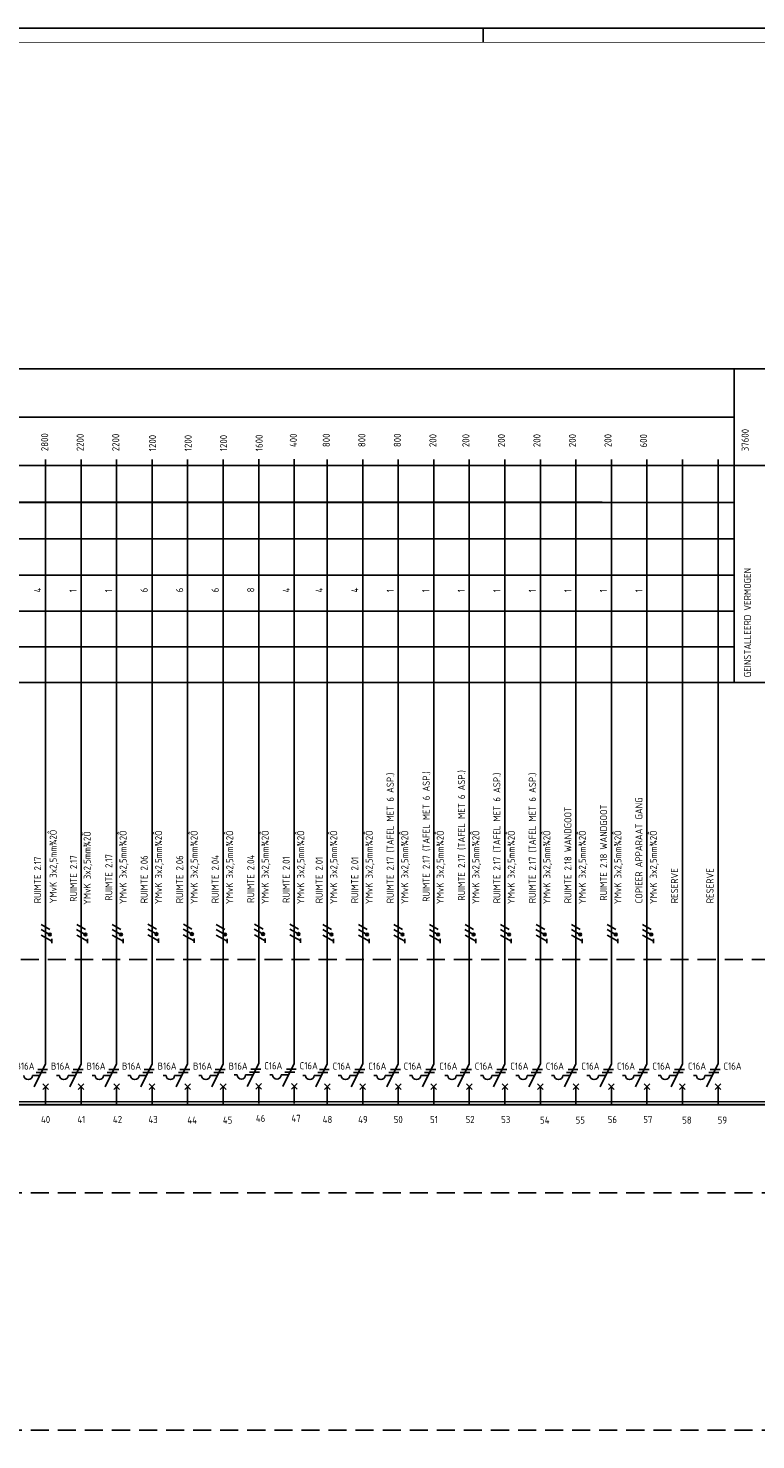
# Model space of a CAD drawing. Header units: millimetres. Extents: x 0 to 1189, y 0 to 841.
# Tile 7 of 8: x 664 to 920, y 345 to 841. Entities that reach past the tile are written whole.
import ezdxf
from ezdxf.enums import TextEntityAlignment as Align

# ---------------------------------------------------------------- set-up
doc = ezdxf.new("R2010")
doc.units = ezdxf.units.MM
doc.linetypes.add('HIDDEN', pattern=[9.525, 6.35, -3.175])
for name, color, linetype in [('1', 7, 'CONTINUOUS'), ('40', 1, 'CONTINUOUS'), ('70', 1, 'CONTINUOUS'), ('71', 2, 'CONTINUOUS'), ('73', 4, 'CONTINUOUS'), ('LIJN018', 210, 'CONTINUOUS'), ('LIJN025', 10, 'CONTINUOUS'), ('LIJN035', 50, 'CONTINUOUS'), ('LIJN050', 90, 'CONTINUOUS'), ('TEKST25', 10, 'CONTINUOUS'), ('TEKST35', 50, 'CONTINUOUS'), ('TEKST50', 90, 'CONTINUOUS')]:
    doc.layers.add(name, color=color, linetype=linetype)
doc.styles.add('5_0', font='iso.shx')
doc.styles.add('ISO', font='ISO.SHX')
doc.styles.add('NEN', font='iso.shx')
doc.styles.add('ROMAND', font='romand')

# ---------------------------------------------------------------- blocks, each defined once
blk = doc.blocks.new('A$C356B2A82')
at = {"layer": '40', "style": 'NEN'}
blk.add_text(' YMvK 3x2,5mm¾2Ô', height=2.5, rotation=90, dxfattribs=at).set_placement((2.82, -1.61))
blk = doc.blocks.new('A$C22A41B93')
at = {"layer": 'LIJN025'}
blk.add_blockref('A$C356B2A82', (0, 0), dxfattribs=at)
blk = doc.blocks.new('A0')
at = {"layer": 'LIJN025'}
blk.add_line((824, 836), (824, 841), dxfattribs=at)
blk.add_lwpolyline([(1189, 841), (1189, 0), (0, 0), (0, 841)], close=True, dxfattribs=at)
at = {"layer": 'LIJN050', "const_width": 0.2}
blk.add_lwpolyline([(1184, 836), (25, 836), (25, 5), (1184, 5)], close=True, dxfattribs=at)
at = {"layer": 'TEKST25', "style": 'ROMAND', "width": 2.899115}
blk.add_attdef('STATUS', text='', height=2.5, dxfattribs=at).set_placement((1143, 71.5), (1182, 71.5), align=Align.FIT)
at = {"layer": 'TEKST25', "style": 'ISO'}
for tag, p in [('E', (1144.25, 66)), ('NAAM-E', (1155.75, 66)), ('DATUM-E', (1174, 66)), ('D', (1144.25, 61)), ('NAAM-D', (1155.75, 61)), ('DATUM-D', (1174, 61)), ('C', (1144.25, 56)), ('NAAM-C', (1155.75, 56)), ('DATUM-C', (1174, 56)), ('B', (1144.25, 51)), ('NAAM-B', (1155.75, 51)), ('DATUM-B', (1174, 51)), ('A', (1144.25, 46)), ('NAAM-A', (1155.75, 46)), ('DATUM-A', (1174, 46))]:
    blk.add_attdef(tag, text='', height=2.5, dxfattribs=at).set_placement(p, align=Align.CENTER)
for tag, p in [('DATUM', (1021.75, 36.25)), ('SCHAAL', (1057, 36.25)), ('GETEKEND', (1087.25, 36.25)), ('GECONTOL.', (1122, 36.25)), ('FORMAAT', (1152.25, 28.25))]:
    blk.add_attdef(tag, p, '', height=2.5, dxfattribs=at)
at = {"layer": 'TEKST35', "style": 'ISO'}
for tag, p in [('PROJECT', (1023.5, 72.5)), ('PLAATS', (1023.5, 63.5)), ('INSTALLATIE-REGEL1', (1023.5, 52.5)), ('INSTALLATIE-REGEL2', (1023.5, 43.5))]:
    blk.add_attdef(tag, p, '', height=4, dxfattribs=at)
blk.add_attdef('PROJ.NR.', text='', height=4, dxfattribs=at).set_placement((1170, 23), align=Align.CENTER)
at = {"layer": 'TEKST50', "style": 'ISO'}
blk.add_attdef('FILE-NAAM', text='', height=5, dxfattribs=at).set_placement((1162.5, 7.5), align=Align.CENTER)

msp = doc.modelspace()

# ---------------------------------------------------------------- linework, layer by layer
at = {"layer": '1', "color": 1}
for p, q in [((671.43, 522.32), (668.44, 524.04)), ((672.26, 519.88), (668.47, 522.07)), ((671.51, 524.04), (668.48, 525.79)), ((683.93, 522.32), (680.94, 524.04)), ((684.76, 519.88), (680.97, 522.07)), ((684.01, 524.04), (680.98, 525.79)), ((696.43, 522.32), (693.44, 524.04)), ((697.26, 519.88), (693.47, 522.07)), ((696.51, 524.04), (693.48, 525.79)), ((708.93, 522.45), (705.94, 524.18)), ((709.76, 520.02), (705.97, 522.2)), ((709.01, 524.18), (705.98, 525.93)), ((721.43, 522.45), (718.44, 524.18)), ((722.26, 520.02), (718.47, 522.2)), ((721.51, 524.18), (718.48, 525.93)), ((733.03, 522.32), (730.05, 524.04)), ((733.11, 524.04), (730.08, 525.79)), ((733.86, 519.88), (730.08, 522.07)), ((746.43, 522.45), (743.44, 524.18)), ((747.26, 520.02), (743.47, 522.2)), ((746.51, 524.18), (743.48, 525.93)), ((758.93, 522.45), (755.94, 524.18)), ((759.76, 520.02), (755.97, 522.2)), ((759.01, 524.18), (755.98, 525.93)), ((770.53, 522.32), (767.55, 524.04)), ((770.61, 524.04), (767.58, 525.79)), ((771.36, 519.88), (767.58, 522.07)), ((783.03, 522.32), (780.05, 524.04)), ((783.11, 524.04), (780.08, 525.79)), ((783.86, 519.88), (780.08, 522.07)), ((795.53, 522.32), (792.55, 524.04)), ((795.61, 524.04), (792.58, 525.79)), ((796.36, 519.88), (792.58, 522.07)), ((808.03, 522.32), (805.05, 524.04)), ((808.11, 524.04), (805.08, 525.79)), ((808.86, 519.88), (805.08, 522.07)), ((820.53, 522.32), (817.55, 524.04)), ((820.61, 524.04), (817.58, 525.79)), ((821.36, 519.88), (817.58, 522.07)), ((833.03, 522.32), (830.05, 524.04)), ((833.11, 524.04), (830.08, 525.79)), ((833.86, 519.88), (830.08, 522.07)), ((845.53, 522.32), (842.55, 524.04)), ((845.61, 524.04), (842.58, 525.79)), ((846.36, 519.88), (842.58, 522.07)), ((858.03, 522.32), (855.05, 524.04)), ((858.11, 524.04), (855.08, 525.79)), ((858.86, 519.88), (855.08, 522.07)), ((870.53, 522.32), (867.55, 524.04)), ((870.61, 524.04), (867.58, 525.79)), ((871.36, 519.88), (867.58, 522.07)), ((883.03, 522.32), (880.05, 524.04)), ((883.11, 524.04), (880.08, 525.79)), ((883.86, 519.88), (880.08, 522.07))]:
    msp.add_line(p, q, dxfattribs=at)
at = {"layer": '1', "color": 2}
for p, q in [((665.98, 468.73), (669.99, 476.76)), ((678.48, 468.73), (682.49, 476.76)), ((690.98, 468.73), (694.99, 476.76)), ((703.48, 468.73), (707.49, 476.76)), ((715.98, 468.73), (719.99, 476.76)), ((728.48, 468.73), (732.49, 476.76)), ((740.98, 468.86), (744.99, 476.9)), ((753.48, 468.86), (757.49, 476.9)), ((765.08, 468.73), (769.1, 476.76)), ((777.58, 468.73), (781.6, 476.76)), ((790.08, 468.73), (794.1, 476.76)), ((802.58, 468.73), (806.6, 476.76)), ((815.08, 468.73), (819.1, 476.76)), ((827.58, 468.73), (831.6, 476.76)), ((840.08, 468.73), (844.1, 476.76)), ((852.58, 468.73), (856.6, 476.76)), ((865.08, 468.73), (869.1, 476.76)), ((877.58, 468.73), (881.6, 476.76)), ((890.08, 468.73), (894.1, 476.76)), ((902.58, 468.73), (906.6, 476.76)), ((665.4, 472.73), (667.98, 472.73)), ((673.9, 472.73), (674.9, 472.73)), ((677.9, 472.73), (680.48, 472.73)), ((686.4, 472.73), (687.4, 472.73)), ((690.4, 472.73), (692.98, 472.73)), ((698.9, 472.73), (699.9, 472.73)), ((702.9, 472.73), (705.48, 472.73)), ((711.4, 472.73), (712.4, 472.73)), ((715.4, 472.73), (717.98, 472.73)), ((723.9, 472.73), (724.9, 472.73)), ((727.9, 472.73), (730.48, 472.73)), ((736.4, 472.86), (737.4, 472.86)), ((740.4, 472.86), (742.98, 472.86)), ((748.9, 472.86), (749.9, 472.86)), ((752.9, 472.86), (755.48, 472.86)), ((760.5, 472.73), (761.5, 472.73)), ((764.5, 472.73), (767.08, 472.73)), ((773, 472.73), (774, 472.73)), ((777, 472.73), (779.58, 472.73)), ((785.5, 472.73), (786.5, 472.73)), ((789.5, 472.73), (792.08, 472.73)), ((798, 472.73), (799, 472.73)), ((802, 472.73), (804.58, 472.73)), ((810.5, 472.73), (811.5, 472.73)), ((814.5, 472.73), (817.08, 472.73)), ((823, 472.73), (824, 472.73)), ((827, 472.73), (829.58, 472.73)), ((835.5, 472.73), (836.5, 472.73)), ((839.5, 472.73), (842.08, 472.73)), ((848, 472.73), (849, 472.73)), ((852, 472.73), (854.58, 472.73)), ((860.5, 472.73), (861.5, 472.73)), ((864.5, 472.73), (867.08, 472.73)), ((873, 472.73), (874, 472.73)), ((877, 472.73), (879.58, 472.73)), ((885.5, 472.73), (886.5, 472.73)), ((889.5, 472.73), (892.08, 472.73)), ((898, 472.73), (899, 472.73)), ((902, 472.73), (904.58, 472.73))]:
    msp.add_line(p, q, dxfattribs=at)
at = {"layer": '1', "color": 1}
for centre in [(671.51, 522.29), (684.01, 522.29), (696.51, 522.29), (709.01, 522.43), (721.51, 522.43), (733.11, 522.29), (746.51, 522.43), (759.01, 522.43), (770.61, 522.29), (783.11, 522.29), (795.61, 522.29), (808.11, 522.29), (820.61, 522.29), (833.11, 522.29), (845.61, 522.29), (858.11, 522.29), (870.61, 522.29), (883.11, 522.29)]:
    msp.add_circle(centre, 0.5, dxfattribs=at)
at = {"layer": '1', "color": 2}
for centre in [(663.9, 472.73), (676.4, 472.73), (688.9, 472.73), (701.4, 472.73), (713.9, 472.73), (726.4, 472.73), (738.9, 472.86), (751.4, 472.86), (763, 472.73), (775.5, 472.73), (788, 472.73), (800.5, 472.73), (813, 472.73), (825.5, 472.73), (838, 472.73), (850.5, 472.73), (863, 472.73), (875.5, 472.73), (888, 472.73), (900.5, 472.73)]:
    msp.add_arc(centre, 1.5, 180, 0, dxfattribs=at)
at = {"layer": '70'}
for p, q in [((672.25, 519.17), (672.25, 520.72)), ((684.75, 519.17), (684.75, 520.72)), ((697.25, 519.17), (697.25, 520.72)), ((709.75, 519.3), (709.75, 520.86)), ((722.25, 519.3), (722.25, 520.86)), ((733.85, 519.17), (733.85, 520.72)), ((747.25, 519.3), (747.25, 520.86)), ((759.75, 519.3), (759.75, 520.86)), ((771.35, 519.17), (771.35, 520.72)), ((783.85, 519.17), (783.85, 520.72)), ((796.35, 519.17), (796.35, 520.72)), ((808.85, 519.17), (808.85, 520.72)), ((821.35, 519.17), (821.35, 520.72)), ((833.85, 519.17), (833.85, 520.72)), ((846.35, 519.17), (846.35, 520.72)), ((858.85, 519.17), (858.85, 520.72)), ((871.35, 519.17), (871.35, 520.72)), ((883.85, 519.17), (883.85, 520.72)), ((666.73, 473.73), (670.23, 473.73)), ((667.23, 474.73), (670.73, 474.73)), ((679.23, 473.73), (682.73, 473.73)), ((679.73, 474.73), (683.23, 474.73)), ((691.73, 473.73), (695.23, 473.73)), ((692.23, 474.73), (695.73, 474.73)), ((704.23, 473.73), (707.73, 473.73)), ((704.73, 474.73), (708.23, 474.73)), ((716.73, 473.73), (720.23, 473.73)), ((717.23, 474.73), (720.73, 474.73)), ((729.23, 473.73), (732.73, 473.73)), ((729.73, 474.73), (733.23, 474.73)), ((741.73, 473.86), (745.23, 473.86)), ((742.23, 474.86), (745.73, 474.86)), ((754.23, 473.86), (757.73, 473.86)), ((754.73, 474.86), (758.23, 474.86)), ((765.83, 473.73), (769.33, 473.73)), ((766.33, 474.73), (769.83, 474.73)), ((778.33, 473.73), (781.83, 473.73)), ((778.83, 474.73), (782.33, 474.73)), ((790.83, 473.73), (794.33, 473.73)), ((791.33, 474.73), (794.83, 474.73)), ((803.33, 473.73), (806.83, 473.73)), ((803.83, 474.73), (807.33, 474.73)), ((815.83, 473.73), (819.33, 473.73)), ((816.33, 474.73), (819.83, 474.73)), ((828.33, 473.73), (831.83, 473.73)), ((828.83, 474.73), (832.33, 474.73)), ((840.83, 473.73), (844.33, 473.73)), ((841.33, 474.73), (844.83, 474.73)), ((853.33, 473.73), (856.83, 473.73)), ((853.83, 474.73), (857.33, 474.73)), ((865.83, 473.73), (869.33, 473.73)), ((866.33, 474.73), (869.83, 474.73)), ((878.33, 473.73), (881.83, 473.73)), ((878.83, 474.73), (882.33, 474.73)), ((890.83, 473.73), (894.33, 473.73)), ((891.33, 474.73), (894.83, 474.73)), ((903.33, 473.73), (906.83, 473.73)), ((903.83, 474.73), (907.33, 474.73))]:
    msp.add_line(p, q, dxfattribs=at)
at = {"layer": '70', "const_width": 0.5}
for points in [[(733.11, 522.54, 1), (733.11, 522.04, 1)], [(770.61, 522.54, 1), (770.61, 522.04, 1)]]:
    msp.add_lwpolyline(points, format="xyb", close=True, dxfattribs=at)
at = {"layer": '70'}
for centre, start, end in [((671.51, 522.29), 90, 270), ((671.51, 522.29), 270, 90), ((684.01, 522.29), 90, 270), ((684.01, 522.29), 270, 90), ((696.51, 522.29), 90, 270), ((696.51, 522.29), 270, 90), ((709.01, 522.43), 90, 270), ((709.01, 522.43), 270, 90), ((721.51, 522.43), 90, 270), ((721.51, 522.43), 270, 90), ((746.51, 522.43), 90, 270), ((746.51, 522.43), 270, 90), ((759.01, 522.43), 90, 270), ((759.01, 522.43), 270, 90), ((783.11, 522.29), 90, 270), ((783.11, 522.29), 270, 90), ((795.61, 522.29), 90, 270), ((795.61, 522.29), 270, 90), ((808.11, 522.29), 90, 270), ((808.11, 522.29), 270, 90), ((820.61, 522.29), 90, 270), ((820.61, 522.29), 270, 90), ((833.11, 522.29), 90, 270), ((833.11, 522.29), 270, 90), ((845.61, 522.29), 90, 270), ((845.61, 522.29), 270, 90), ((858.11, 522.29), 90, 270), ((858.11, 522.29), 270, 90), ((870.61, 522.29), 90, 270), ((870.61, 522.29), 270, 90), ((883.11, 522.29), 90, 270), ((883.11, 522.29), 270, 90)]:
    msp.add_arc(centre, 0.25, start, end, dxfattribs=at)
at = {"layer": '71'}
for p, q in [((670.99, 467.73), (668.99, 469.73)), ((668.99, 467.73), (670.99, 469.73)), ((683.49, 467.73), (681.49, 469.73)), ((681.49, 467.73), (683.49, 469.73)), ((695.99, 467.73), (693.99, 469.73)), ((693.99, 467.73), (695.99, 469.73)), ((706.49, 467.73), (708.49, 469.73)), ((708.49, 467.73), (706.49, 469.73)), ((718.99, 467.73), (720.99, 469.73)), ((720.99, 467.73), (718.99, 469.73)), ((731.49, 467.73), (733.49, 469.73)), ((733.49, 467.73), (731.49, 469.73)), ((743.99, 467.86), (745.99, 469.86)), ((745.99, 467.86), (743.99, 469.86)), ((756.49, 467.86), (758.49, 469.86)), ((758.49, 467.86), (756.49, 469.86)), ((770.1, 467.73), (768.1, 469.73)), ((768.1, 467.73), (770.1, 469.73)), ((782.6, 467.73), (780.6, 469.73)), ((780.6, 467.73), (782.6, 469.73)), ((795.1, 467.73), (793.1, 469.73)), ((793.1, 467.73), (795.1, 469.73)), ((807.6, 467.73), (805.6, 469.73)), ((805.6, 467.73), (807.6, 469.73)), ((820.1, 467.73), (818.1, 469.73)), ((818.1, 467.73), (820.1, 469.73)), ((830.6, 467.73), (832.6, 469.73)), ((832.6, 467.73), (830.6, 469.73)), ((843.1, 467.73), (845.1, 469.73)), ((845.1, 467.73), (843.1, 469.73)), ((855.6, 467.73), (857.6, 469.73)), ((857.6, 467.73), (855.6, 469.73)), ((870.1, 467.73), (868.1, 469.73)), ((868.1, 467.73), (870.1, 469.73)), ((880.6, 467.73), (882.6, 469.73)), ((882.6, 467.73), (880.6, 469.73)), ((893.1, 467.73), (895.1, 469.73)), ((895.1, 467.73), (893.1, 469.73)), ((905.6, 467.73), (907.6, 469.73)), ((907.6, 467.73), (905.6, 469.73))]:
    msp.add_line(p, q, dxfattribs=at)
at = {"layer": '73'}
for p, q in [((385.56, 463.28), (1021.69, 463.55)), ((385.56, 462.28), (1021.69, 462.4))]:
    msp.add_line(p, q, dxfattribs=at)
msp.add_solid([(1021.69, 462.25), (1021.69, 463.55), (385.56, 462.28), (385.56, 463.28)], dxfattribs=at)
at = {"layer": 'LIJN018', "color": 9, "linetype": 'Continuous'}
for p, q in [((409.39, 721.23), (865.89, 721.23)), ((455.83, 721.2), (912.33, 721.2)), ((409.39, 704.23), (865.89, 704.23)), ((455.83, 704.2), (912.33, 704.2)), ((409.39, 687.26), (865.89, 687.26)), ((455.83, 687.23), (912.33, 687.23)), ((409.39, 674.26), (865.89, 674.26)), ((455.83, 674.23), (912.33, 674.23)), ((409.39, 661.48), (865.89, 661.48)), ((455.83, 661.45), (912.33, 661.45)), ((409.39, 648.68), (865.89, 648.68)), ((455.83, 648.65), (912.33, 648.65)), ((409.39, 635.98), (865.89, 635.98)), ((455.83, 635.95), (912.33, 635.95)), ((409.39, 623.48), (865.89, 623.48)), ((455.83, 623.45), (912.33, 623.45)), ((409.39, 610.88), (865.89, 610.88)), ((455.83, 610.85), (912.33, 610.85))]:
    msp.add_line(p, q, dxfattribs=at)
at = {"layer": 'LIJN025', "linetype": 'Continuous'}
for p, q in [((912.33, 610.85), (912.33, 721.26)), ((912.33, 721.26), (931.12, 721.26)), ((912.33, 687.26), (931.12, 687.26))]:
    msp.add_line(p, q, dxfattribs=at)
at = {"layer": 'LIJN025'}
msp.add_line((912.33, 610.85), (931.12, 610.85), dxfattribs=at)
at = {"layer": 'LIJN025', "linetype": 'HIDDEN'}
for p, q in [((146.95, 513.45), (1052.14, 513.45)), ((1052.14, 431.45), (146.95, 431.45)), ((1052.14, 347.9), (146.95, 347.9))]:
    msp.add_line(p, q, dxfattribs=at)
at = {"layer": 'LIJN035'}
for p, q in [((669.99, 476.76), (669.99, 689.31)), ((682.49, 476.76), (682.49, 689.31)), ((694.99, 476.76), (694.99, 689.31)), ((707.49, 476.76), (707.49, 689.31)), ((719.99, 476.76), (719.99, 689.31)), ((732.49, 476.76), (732.49, 689.31)), ((744.99, 476.9), (744.99, 689.44)), ((757.49, 476.9), (757.49, 689.44)), ((769.1, 476.76), (769.1, 689.31)), ((781.6, 476.76), (781.6, 689.31)), ((794.1, 476.76), (794.1, 689.31)), ((806.6, 476.76), (806.6, 689.31)), ((819.1, 476.76), (819.1, 689.31)), ((831.6, 476.76), (831.6, 689.31)), ((844.1, 476.76), (844.1, 689.31)), ((856.6, 476.76), (856.6, 689.31)), ((869.1, 476.76), (869.1, 689.31)), ((881.6, 476.76), (881.6, 689.31)), ((894.1, 476.76), (894.1, 689.31)), ((906.6, 476.76), (906.6, 689.31)), ((669.99, 462.72), (669.99, 468.82)), ((682.49, 462.72), (682.49, 468.82)), ((694.99, 462.72), (694.99, 468.82)), ((707.49, 462.72), (707.49, 468.82)), ((719.99, 462.72), (719.99, 468.82)), ((732.49, 462.72), (732.49, 468.82)), ((744.99, 462.85), (744.99, 468.95)), ((757.49, 462.85), (757.49, 468.95)), ((769.1, 462.72), (769.1, 468.82)), ((781.6, 462.72), (781.6, 468.82)), ((794.1, 462.72), (794.1, 468.82)), ((806.6, 462.72), (806.6, 468.82)), ((819.1, 462.72), (819.1, 468.82)), ((831.6, 462.72), (831.6, 468.82)), ((844.1, 462.72), (844.1, 468.82)), ((856.6, 462.72), (856.6, 468.82)), ((869.1, 462.72), (869.1, 468.82)), ((881.6, 462.72), (881.6, 468.82)), ((894.1, 462.72), (894.1, 468.82)), ((906.6, 462.72), (906.6, 468.82))]:
    msp.add_line(p, q, dxfattribs=at)

# ---------------------------------------------------------------- block references
at = {"layer": 'LIJN025'}
for name, p in [('A0', (0, 0)), ('A$C356B2A82', (683.04, 532.87)), ('A$C22A41B93', (695.69, 533.15)), ('A$C22A41B93', (708.19, 533.15)), ('A$C22A41B93', (720.69, 533.15)), ('A$C22A41B93', (733.19, 533.15)), ('A$C22A41B93', (745.69, 533.15)), ('A$C22A41B93', (758.19, 533.15)), ('A$C22A41B93', (769.79, 533.15)), ('A$C22A41B93', (782.29, 533.15)), ('A$C22A41B93', (794.79, 533.15)), ('A$C22A41B93', (807.29, 533.15)), ('A$C22A41B93', (819.79, 533.15)), ('A$C22A41B93', (832.29, 533.15)), ('A$C22A41B93', (844.79, 533.15)), ('A$C22A41B93', (857.29, 533.15)), ('A$C22A41B93', (869.79, 533.15)), ('A$C22A41B93', (882.29, 533.15))]:
    msp.add_blockref(name, p, dxfattribs=at)

# ---------------------------------------------------------------- texts
at = {"layer": '40', "style": 'NEN'}
for s, p in [('37600', (917.39, 696.15)), ('GEINSTALLEERD VERMOGEN', (918.23, 631.98))]:
    msp.add_text(s, height=2.5, rotation=90, dxfattribs=at).set_placement(p, align=Align.CENTER)
for s, p in [('2800', (670.93, 692.26)), ('2200', (683.43, 692.26)), ('2200', (695.93, 692.26)), ('1200', (708.89, 692.25)), ('1200', (721.39, 692.25)), ('1200', (733.89, 692.25)), ('1600', (746.39, 692.25)), (' 400', (758.43, 692.26)), (' 800', (770.03, 692.26)), (' 800', (782.53, 692.26)), (' 800', (795.03, 692.26)), (' 200', (807.53, 692.26)), (' 200', (819.13, 692.26)), (' 200', (831.63, 692.26)), (' 200', (844.13, 692.26)), (' 200', (856.63, 692.26)), (' 200', (869.13, 692.26)), ('600', (881.63, 693.56)), ('4', (668.43, 642.59)), ('1', (680.93, 642.59)), ('1', (693.43, 642.59)), ('6', (705.93, 642.59)), ('6', (718.43, 642.59)), ('6', (730.93, 642.59)), ('8', (743.43, 642.59)), ('4', (755.93, 642.59)), ('4', (767.53, 642.59)), ('4', (780.03, 642.59)), ('1', (792.53, 642.59)), ('1', (805.03, 642.59)), ('1', (817.53, 642.59)), ('1', (830.03, 642.59)), ('1', (842.53, 642.59)), ('1', (855.03, 642.62)), ('1', (867.53, 642.59)), ('1', (880.03, 642.59)), ('RUIMTE 2.17 (TAFEL MET 6 ASP.)', (792.53, 533.26)), ('RUIMTE 2.17 (TAFEL MET 6 ASP.)', (805.19, 533.75)), ('RUIMTE 2.17 (TAFEL MET 6 ASP.)', (817.59, 534.15)), ('RUIMTE 2.17 (TAFEL MET 6 ASP.)', (830.03, 533.26)), ('RUIMTE 2.17 (TAFEL MET 6 ASP.)', (842.53, 533.26)), ('RUIMTE 2.18 WANDGOOT', (855.03, 533.26)), ('RUIMTE 2.18 WANDGOOT', (867.59, 534.15)), ('COPIEER APPARAAT GANG', (880.03, 533.26)), (' YMvK 3x2,5mm¾2Ô', (673.93, 531.76)), ('RUIMTE 2.17', (668.43, 533.26)), ('RUIMTE 2.17', (681.09, 533.75)), ('RUIMTE 2.17 ', (693.49, 534.15)), ('RUIMTE 2.06', (705.93, 533.26)), ('RUIMTE 2.06', (718.43, 533.26)), ('RUIMTE 2.04', (730.93, 533.26)), ('RUIMTE 2.04', (743.43, 533.39)), ('RUIMTE 2.01', (755.93, 533.39)), ('RUIMTE 2.01', (767.53, 533.26)), ('RUIMTE 2.01', (780.03, 533.26)), ('RESERVE', (892.53, 533.26)), ('RESERVE', (905.03, 533.26))]:
    msp.add_text(s, height=2.5, rotation=90, dxfattribs=at).set_placement(p)
for s, p in [('B16A', (659.41, 474.74)), ('B16A', (671.91, 474.74)), ('B16A', (684.41, 474.74)), ('B16A', (696.91, 474.74)), ('B16A', (709.41, 474.74)), ('B16A', (721.91, 474.74)), ('B16A', (734.41, 474.74)), ('C16A', (746.91, 474.87)), ('C16A', (759.41, 474.87)), ('C16A', (771.01, 474.74)), ('C16A', (783.51, 474.74)), ('C16A', (796.01, 474.74)), ('C16A', (808.51, 474.74)), ('C16A', (821.01, 474.74)), ('C16A', (833.51, 474.74)), ('C16A', (846.01, 474.74)), ('C16A', (858.51, 474.74)), ('C16A', (871.01, 474.74)), ('C16A', (883.51, 474.74)), ('C16A', (896.01, 474.74)), ('C16A', (908.51, 474.74))]:
    msp.add_text(s, height=2.5, dxfattribs=at).set_placement(p)
at = {"layer": 'TEKST25', "style": '5_0'}
for s, p in [('40', (668.39, 455.95)), ('41', (681.19, 455.95)), ('42', (693.69, 455.95)), ('43', (706.19, 455.95)), ('44', (719.89, 455.75)), ('45', (732.39, 455.75)), ('46', (743.99, 456.35)), ('47', (756.49, 456.35)), ('48', (767.49, 455.95)), ('49', (779.99, 455.95)), ('50', (792.49, 455.95)), ('51', (805.29, 455.95)), ('52', (817.79, 455.95)), ('53', (830.29, 455.95)), ('54', (843.99, 455.75)), ('55', (856.49, 455.75)), ('56', (867.79, 455.95)), ('57', (880.29, 455.95)), ('58', (893.99, 455.75)), ('59', (906.49, 455.75))]:
    msp.add_text(s, height=2.5, dxfattribs=at).set_placement(p)

doc.saveas('drawing.dxf')
